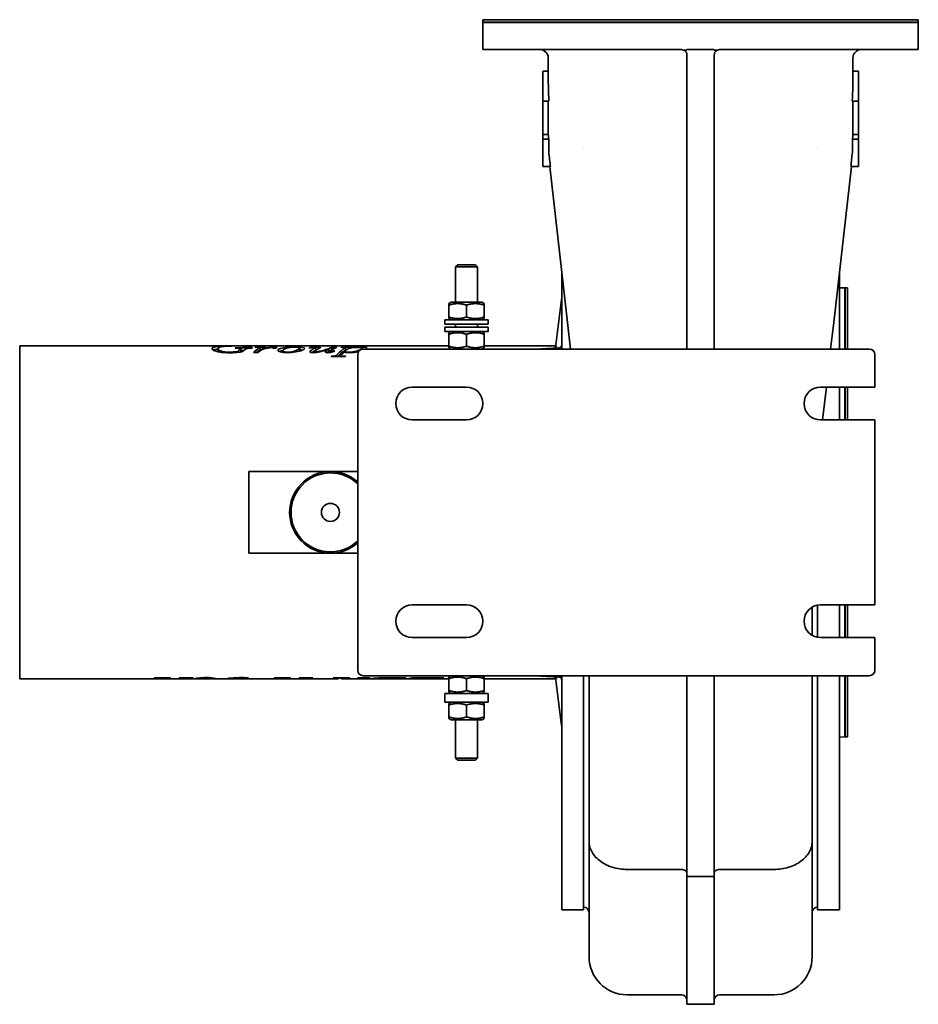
# Model space of a CAD drawing. Header units: millimetres. Extents: x 255 to 585, y 116 to 478.
import ezdxf

# ---------------------------------------------------------------- set-up
doc = ezdxf.new("R2010")
doc.units = ezdxf.units.MM
doc.header["$LTSCALE"] = 2
doc.layers.add('Krawędzie widoczne(ISO)', color=7, linetype='Continuous', lineweight=35, true_color=0x262659)

msp = doc.modelspace()

# ---------------------------------------------------------------- linework, layer by layer
at = {"layer": 'Krawędzie widoczne(ISO)'}
for p, q in [((585.1, 477.86), (425.1, 477.86)), ((425.1, 477.86), (425.1, 476.96)), ((585.1, 477.86), (585.1, 476.96)), ((425.1, 476.96), (585.1, 476.96)), ((425.2, 476.86), (425.1, 476.96)), ((425.1, 476.86), (585.1, 476.86)), ((425.1, 466.86), (425.1, 476.86)), ((585, 476.86), (585.1, 476.96)), ((585.1, 466.86), (585.1, 476.86)), ((498.1, 466.86), (425.1, 466.86)), ((500.1, 466.86), (500.1, 466.95)), ((505.1, 466.86), (500.1, 466.86)), ((500.1, 466.7), (500.1, 466.86)), ((505.1, 466.86), (510.1, 466.86)), ((510.1, 466.86), (510.1, 466.95)), ((510.1, 466.7), (510.1, 466.86)), ((512.1, 466.86), (585.1, 466.86)), ((449.1, 463.86), (449.1, 458.91)), ((500.1, 447.82), (500.1, 464.86)), ((510.1, 447.82), (510.1, 464.86)), ((561.1, 458.91), (561.1, 463.86)), ((447.1, 447.91), (447.1, 458.91)), ((447.1, 458.91), (449.1, 458.91)), ((563.1, 458.91), (561.1, 458.91)), ((563.1, 447.91), (563.1, 458.91)), ((447.1, 435.68), (447.1, 447.91)), ((447.1, 447.91), (449.37, 447.91)), ((449.13, 447.91), (449.13, 445.27)), ((500.1, 447.82), (500.1, 444.26)), ((510.1, 447.82), (510.1, 444.26)), ((563.1, 447.91), (560.83, 447.91)), ((561.07, 447.91), (561.07, 445.27)), ((563.1, 435.68), (563.1, 447.91)), ((500.1, 435.21), (500.1, 444.26)), ((510.1, 435.21), (510.1, 444.26)), ((447.1, 433.91), (447.1, 435.68)), ((447.1, 435.68), (449.13, 435.68)), ((500.1, 426.66), (500.1, 435.21)), ((510.1, 426.66), (510.1, 435.21)), ((563.1, 435.68), (561.07, 435.68)), ((563.1, 433.91), (563.1, 435.68)), ((447.1, 423.91), (447.1, 433.91)), ((447.1, 433.91), (449.31, 433.91)), ((462.1, 431.12), (462.1, 431.12)), ((462.1, 430.45), (462.1, 430.45)), ((548.1, 431.12), (548.1, 431.12)), ((548.1, 430.45), (548.1, 430.45)), ((563.1, 433.91), (560.89, 433.91)), ((563.1, 423.91), (563.1, 433.91)), ((447.1, 423.91), (449.9, 423.91)), ((449.71, 423.91), (456.2, 366.6)), ((500.1, 374.79), (500.1, 426.66)), ((510.1, 374.79), (510.1, 426.66)), ((560.49, 423.91), (554, 366.6)), ((563.1, 423.91), (560.3, 423.91)), ((415.87, 387.86), (415.1, 387.09)), ((423.1, 387.09), (415.1, 387.09)), ((415.1, 374.06), (415.1, 387.09)), ((415.87, 387.86), (422.33, 387.86)), ((422.33, 387.86), (423.1, 387.09)), ((423.1, 374.06), (423.1, 387.09)), ((454.1, 356.86), (454.1, 385.16)), ((556.1, 385.16), (556.1, 356.86)), ((558.09, 379.36), (556.1, 379.41)), ((558.09, 379.26), (558.19, 379.36)), ((558.09, 379.36), (558.09, 356.86)), ((558.19, 379.36), (558.19, 356.86)), ((558.19, 379.36), (559.09, 379.36)), ((559.09, 379.36), (559.09, 356.86)), ((413.45, 374.06), (412.6, 373.56)), ((412.6, 372.98), (412.6, 373.56)), ((412.6, 368.63), (412.6, 372.98)), ((424.75, 374.06), (413.45, 374.06)), ((419.1, 368.63), (419.1, 372.98)), ((424.75, 374.06), (425.6, 373.56)), ((425.6, 373.56), (425.6, 372.98)), ((425.6, 368.63), (425.6, 372.98)), ((454.02, 375.12), (451.84, 357.49)), ((500.1, 374.79), (500.1, 356.86)), ((510.1, 374.79), (510.1, 356.86)), ((427.1, 367.56), (411.1, 367.56)), ((411.1, 367.56), (411.1, 365.96)), ((427.1, 365.96), (411.1, 365.96)), ((412.6, 368.05), (412.6, 368.63)), ((413.45, 367.56), (412.6, 368.05)), ((415.1, 364.96), (415.1, 365.96)), ((423.1, 364.96), (423.1, 365.96)), ((424.75, 367.56), (425.6, 368.05)), ((425.6, 368.63), (425.6, 368.05)), ((427.1, 367.56), (427.1, 365.96)), ((456.2, 366.6), (457.31, 356.86)), ((554, 366.6), (552.89, 356.86)), ((427.1, 364.96), (411.1, 364.96)), ((411.1, 364.96), (411.1, 363.36)), ((427.1, 363.36), (411.1, 363.36)), ((413.45, 363.36), (412.6, 362.86)), ((412.6, 362.28), (412.6, 362.86)), ((412.6, 362.28), (412.6, 357.93)), ((419.1, 362.28), (419.1, 357.93)), ((424.75, 363.36), (425.6, 362.86)), ((425.6, 362.86), (425.6, 362.28)), ((425.6, 362.28), (425.6, 357.93)), ((427.1, 364.96), (427.1, 363.36)), ((254.9, 358.06), (254.9, 235.66)), ((412.6, 358.06), (254.9, 358.06)), ((327.77, 355.96), (327.77, 356.94)), ((334.35, 357.2), (334.04, 357.2)), ((334.16, 357.27), (340.39, 357.27)), ((334.16, 357.2), (334.16, 357.27)), ((334.81, 355.62), (334.81, 355.89)), ((336.14, 356.05), (336.14, 357.03)), ((336.14, 356.28), (337.2, 356.28)), ((338.12, 357.94), (338.12, 358)), ((339.15, 357.68), (338.75, 357.68)), ((338.84, 357.68), (338.84, 357.81)), ((339.86, 358.02), (340.27, 358.02)), ((339.86, 357.94), (339.86, 358.02)), ((342.48, 355.61), (340.79, 355.61)), ((343.12, 356.44), (343.12, 357.43)), ((343.69, 356.53), (343.69, 356.73)), ((351.63, 355.63), (351.63, 356.25)), ((357.81, 356.24), (357.81, 357.23)), ((363.06, 357.45), (363.06, 357.55)), ((363.26, 355.55), (363.26, 356)), ((363.66, 356.42), (363.66, 357.41)), ((368.44, 355.85), (368.44, 356.83)), ((368.94, 355.61), (368.94, 355.93)), ((369.48, 356.47), (369.48, 357.46)), ((369.74, 357.58), (371.42, 357.58)), ((369.74, 356.64), (369.74, 357.58)), ((370.34, 356.02), (370.34, 356.22)), ((373.04, 357.54), (373.04, 357.49)), ((374.27, 355.65), (374.27, 355.92)), ((374.63, 356.42), (374.63, 357.41)), ((376.07, 357.09), (376.07, 357.26)), ((379.1, 238.86), (379.1, 354.86)), ((380.72, 356.82), (380.72, 357.22)), ((381.1, 356.86), (567.1, 356.86)), ((412.6, 357.35), (412.6, 357.93)), ((413.45, 356.86), (412.6, 357.35)), ((424.75, 356.86), (425.6, 357.35)), ((451.91, 358.06), (425.6, 358.06)), ((425.6, 357.93), (425.6, 357.35)), ((453.15, 357.33), (444.1, 356.86)), ((451.82, 357.36), (451.82, 357.36)), ((452.23, 358.06), (452.23, 358.06)), ((452.48, 358.06), (452.48, 358.06)), ((453.63, 358.06), (453.63, 358.06)), ((569.1, 354.86), (569.1, 342.86)), ((374.53, 354.07), (369.32, 354.07)), ((369.43, 354.07), (369.43, 354.21)), ((372.95, 354.07), (372.95, 354.48)), ((399.1, 342.86), (419.1, 342.86)), ((569.1, 342.86), (549.1, 342.86)), ((551.31, 342.86), (549.95, 330.86)), ((556.1, 342.86), (556.1, 330.86)), ((558.09, 342.86), (558.09, 330.86)), ((558.19, 342.86), (558.19, 330.86)), ((559.09, 342.86), (559.09, 330.86)), ((419.1, 330.86), (399.1, 330.86)), ((549.1, 330.86), (569.1, 330.86)), ((569.1, 330.86), (569.1, 262.86)), ((339.1, 311.86), (339.1, 307.86)), ((339.1, 311.86), (379.1, 311.86)), ((339.1, 285.86), (339.1, 307.86)), ((339.1, 285.86), (339.1, 281.86)), ((379.1, 281.86), (339.1, 281.86)), ((399.1, 262.86), (419.1, 262.86)), ((546.1, 251.66), (546.1, 262.05)), ((548.1, 262.77), (548.1, 250.94)), ((569.1, 262.86), (549.1, 262.86)), ((556.1, 262.86), (556.1, 250.86)), ((558.09, 262.86), (558.09, 250.86)), ((558.19, 262.86), (558.19, 250.86)), ((559.09, 262.86), (559.09, 250.86)), ((419.1, 250.86), (399.1, 250.86)), ((549.1, 250.86), (569.1, 250.86)), ((569.1, 250.86), (569.1, 238.86)), ((308.24, 235.66), (254.9, 235.66)), ((304.42, 236.12), (310.3, 236.12)), ((306.71, 236.12), (306.71, 235.89)), ((308.37, 236.12), (308.37, 235.66)), ((308.57, 236.12), (308.57, 235.97)), ((308.62, 235.93), (308.62, 235.67)), ((310.17, 235.67), (310.17, 235.66)), ((310.18, 236.12), (310.18, 236.07)), ((317.53, 235.66), (310.24, 235.66)), ((313.62, 236.12), (318.61, 236.12)), ((314.44, 236.12), (314.44, 236.05)), ((314.78, 236.12), (314.78, 235.99)), ((316.94, 236.12), (316.94, 236.02)), ((318.49, 236.12), (318.49, 236.07)), ((324.71, 235.66), (319.57, 235.66)), ((322.56, 236.13), (322.56, 236.05)), ((325.43, 236.09), (325.43, 235.87)), ((331.1, 235.66), (326.77, 235.66)), ((332.42, 235.98), (332.42, 235.74)), ((352.29, 235.66), (334.11, 235.66)), ((337.46, 236.14), (337.46, 235.92)), ((346.26, 235.68), (340.52, 235.68)), ((340.98, 235.75), (346.71, 235.75)), ((346.26, 235.75), (346.26, 235.68)), ((348.48, 236.12), (354.36, 236.12)), ((350.77, 236.12), (350.77, 235.89)), ((352.42, 236.12), (352.42, 235.66)), ((352.63, 236.12), (352.63, 235.97)), ((352.68, 235.93), (352.68, 235.67)), ((354.22, 235.67), (354.22, 235.66)), ((354.24, 236.12), (354.24, 236.07)), ((371.57, 235.66), (354.29, 235.66)), ((357.68, 236.12), (362.67, 236.12)), ((358.5, 236.12), (358.5, 236.05)), ((358.83, 236.12), (358.83, 235.99)), ((361, 236.12), (361, 236.02)), ((367.64, 235.68), (361.91, 235.68)), ((362.36, 235.75), (368.1, 235.75)), ((362.55, 236.12), (362.55, 236.07)), ((367.64, 235.75), (367.64, 235.68)), ((370.25, 236.12), (376.16, 236.12)), ((371.92, 236.12), (371.92, 236)), ((372.08, 236.12), (372.08, 235.93)), ((373.05, 236.12), (373.05, 235.8)), ((376.09, 235.66), (373.45, 235.66)), ((373.62, 236.12), (373.62, 235.68)), ((377.41, 235.68), (373.62, 235.68)), ((373.7, 236.12), (373.7, 235.71)), ((373.7, 235.71), (378.01, 235.71)), ((374.11, 236.12), (374.11, 235.96)), ((374.62, 236.12), (374.62, 236.04)), ((376.04, 236.07), (375.79, 236.07)), ((376.04, 236.12), (376.04, 236.07)), ((386.27, 235.66), (376.98, 235.66)), ((377.41, 235.71), (377.41, 235.68)), ((379.2, 236.12), (383.65, 236.12)), ((380.31, 236.12), (380.31, 235.98)), ((567.1, 236.86), (381.1, 236.86)), ((383.53, 236.12), (383.53, 236.07)), ((386.56, 236.01), (386.56, 235.72)), ((387.2, 235.66), (387.2, 235.66)), ((390.84, 235.66), (389.44, 235.66)), ((391.39, 236.12), (396.88, 236.12)), ((400.24, 235.66), (392.93, 235.66)), ((392.94, 236.12), (392.94, 236.01)), ((394.94, 236.12), (394.94, 236)), ((395.57, 236.12), (395.57, 236.05)), ((396.75, 236.12), (396.75, 236.07)), ((398.12, 235.75), (397.72, 235.75)), ((398.12, 235.83), (398.12, 235.75)), ((399.14, 236.12), (410.72, 236.12)), ((400.96, 235.71), (401.41, 235.71)), ((401.21, 235.71), (401.21, 235.67)), ((403.35, 235.66), (404.82, 235.66)), ((405.28, 236.03), (403.92, 236.03)), ((406.52, 236.12), (406.52, 235.97)), ((412.6, 235.66), (406.75, 235.66)), ((408.77, 236.12), (408.77, 236)), ((410.57, 236.12), (410.57, 236.07)), ((413.45, 236.86), (412.6, 236.36)), ((412.6, 235.78), (412.6, 236.36)), ((412.6, 235.78), (412.6, 231.43)), ((419.1, 235.78), (419.1, 231.43)), ((424.75, 236.86), (425.6, 236.36)), ((425.6, 236.36), (425.6, 235.78)), ((425.6, 235.78), (425.6, 231.43)), ((451.91, 235.66), (425.6, 235.66)), ((444.1, 236.86), (453.15, 236.38)), ((451.82, 236.35), (451.82, 236.35)), ((451.84, 236.22), (454.02, 218.59)), ((452.23, 235.66), (452.23, 235.66)), ((452.48, 235.66), (452.48, 235.66)), ((453.63, 235.66), (453.63, 235.66)), ((454.1, 150.86), (454.1, 236.86)), ((462.1, 150.86), (462.1, 236.86)), ((464.1, 176.12), (464.1, 236.86)), ((500.1, 236.86), (500.1, 163.08)), ((510.1, 236.86), (510.1, 163.08)), ((546.1, 176.12), (546.1, 236.86)), ((548.1, 236.86), (548.1, 150.86)), ((556.1, 236.86), (556.1, 150.86)), ((558.09, 236.86), (558.09, 214.36)), ((558.19, 236.86), (558.19, 214.36)), ((559.09, 236.86), (559.09, 214.36)), ((427.1, 230.36), (411.1, 230.36)), ((411.1, 230.36), (411.1, 227.16)), ((412.6, 230.85), (412.6, 231.43)), ((413.45, 230.36), (412.6, 230.85)), ((424.75, 230.36), (425.6, 230.85)), ((425.6, 231.43), (425.6, 230.85)), ((427.1, 230.36), (427.1, 227.16)), ((427.1, 227.16), (411.1, 227.16)), ((413.45, 227.16), (412.6, 226.66)), ((412.6, 226.08), (412.6, 226.66)), ((412.6, 226.08), (412.6, 221.73)), ((419.1, 226.08), (419.1, 221.73)), ((424.75, 227.16), (425.6, 226.66)), ((425.6, 226.66), (425.6, 226.08)), ((425.6, 226.08), (425.6, 221.73)), ((412.6, 221.15), (412.6, 221.73)), ((413.45, 220.66), (412.6, 221.15)), ((413.45, 220.66), (424.75, 220.66)), ((415.1, 220.66), (415.1, 206.62)), ((423.1, 220.66), (423.1, 206.62)), ((424.75, 220.66), (425.6, 221.15)), ((425.6, 221.73), (425.6, 221.15)), ((558.09, 214.36), (556.1, 214.3)), ((558.09, 214.46), (558.19, 214.36)), ((558.19, 214.36), (559.09, 214.36)), ((415.1, 206.62), (423.1, 206.62)), ((415.87, 205.86), (415.1, 206.62)), ((422.33, 205.86), (423.1, 206.62)), ((422.33, 205.86), (415.87, 205.86)), ((464.1, 133.64), (464.1, 176.12)), ((546.1, 133.64), (546.1, 176.12)), ((498.1, 165.69), (478.1, 165.69)), ((500.1, 163.08), (500.1, 116.14)), ((510.1, 163.08), (500.1, 163.08)), ((510.1, 163.08), (510.1, 116.14)), ((512.1, 165.69), (532.1, 165.69)), ((454.1, 150.86), (462.1, 150.86)), ((556.1, 150.86), (548.1, 150.86)), ((498.1, 119.64), (478.1, 119.64)), ((532.1, 119.64), (512.1, 119.64)), ((510.1, 116.14), (500.1, 116.14))]:
    msp.add_line(p, q, dxfattribs=at)
msp.add_circle((369.1, 296.86), 3.32, dxfattribs=at)
for centre, radius, start, end in [((446.1, 463.86), 3, 0, 90), ((505.1, 386.86), 80, 93.5833, 94.35), ((498.1, 464.86), 2, 0, 62.2234), ((505.1, 386.86), 80, 85.65, 86.4167), ((512.1, 464.86), 2, 117.7766, 180), ((564.1, 463.86), 3, 90, 180), ((453.28, 429.61), 3.99, 179.7225, 186.7688), ((556.92, 429.61), 3.99, 353.2312, 0.2775), ((453.1, 358.33), 1, 273, 0), ((381.1, 354.86), 2, 90, 180), ((567.1, 354.86), 2, 0, 90), ((399.1, 336.86), 6, 90, 270), ((419.1, 336.86), 6, 270, 90), ((549.1, 336.86), 6, 90, 270), ((369.1, 296.86), 15, 48.1897, 311.8103), ((369.1, 296.86), 14.5, 46.3972, 313.6028), ((399.1, 256.86), 6, 90, 270), ((419.1, 256.86), 6, 270, 90), ((549.1, 256.86), 6, 90, 270), ((381.1, 238.86), 2, 180, 270), ((567.1, 238.86), 2, 270, 0), ((453.1, 235.38), 1, 0, 87), ((462.1, 149.86), 2, 0, 90), ((548.1, 149.86), 2, 90, 180), ((478.1, 133.64), 14, 180, 270), ((532.1, 133.64), 14, 270, 0), ((498.1, 117.64), 2, 0, 90), ((512.1, 117.64), 2, 90, 180)]:
    msp.add_arc(centre, radius, start, end, dxfattribs=at)
for centre, major_axis, ratio, start_param, end_param in [((505.1, 514.2), (-80, 0), 0.591783, 1.508256, 1.570796), ((505.1, 514.2), (80, 0), 0.591783, 4.712389, 4.77493), ((505.1, 459.03), (0, 113.89), 0.491709, 1.571843, 1.668584), ((505.1, 459.03), (0, 113.89), 0.491709, 4.614601, 4.711342), ((509.47, 433.95), (60.33, -4.06), 0.560776, 3.210221, 3.262248), ((500.73, 433.95), (-60.33, -4.06), 0.560776, 3.020937, 3.072964)]:
    msp.add_ellipse(centre, major_axis=major_axis, ratio=ratio, start_param=start_param, end_param=end_param, dxfattribs=at)
for points, knots in [([(499.03, 466.63), (498.98, 466.65), (498.92, 466.68), (498.62, 466.81), (498.35, 466.86), (498.1, 466.86)], [0.20882849, 0.20882849, 0.20882849, 0.20882849, 0.22627387, 0.22627387, 0.30180119, 0.30180119, 0.30180119, 0.30180119]), ([(511.17, 466.63), (511.22, 466.65), (511.28, 466.68), (511.58, 466.81), (511.85, 466.86), (512.1, 466.86)], [0.20882445, 0.20882445, 0.20882445, 0.20882445, 0.22621974, 0.22621974, 0.30180118, 0.30180118, 0.30180118, 0.30180118]), ([(449.32, 429.14), (449.42, 428.27), (449.52, 427.41), (449.72, 425.66), (449.81, 424.79), (449.9, 423.91)], [-0.5274863, -0.5274863, -0.5274863, -0.5274863, -0.2657683, -0.2657683, -0.0000341, -0.0000341, -0.0000341, -0.0000341]), ([(560.88, 429.14), (560.78, 428.27), (560.68, 427.41), (560.48, 425.66), (560.39, 424.79), (560.3, 423.91)], [0.0000177, 0.0000177, 0.0000177, 0.0000177, 0.2622794, 0.2622794, 0.5285657, 0.5285657, 0.5285657, 0.5285657]), ([(454.01, 375.06), (454.04, 375.45), (454.07, 375.92), (454.09, 376.54), (454.1, 376.81), (454.1, 376.99)], [0, 0, 0, 0, 0.1175628, 0.1175628, 0.194026, 0.194026, 0.194026, 0.194026]), ([(454.02, 375.12), (454.02, 375.12), (454.02, 375.12), (454.02, 375.12), (454.02, 375.12), (454.02, 375.12), (454.02, 375.12), (454.02, 375.12), (454.02, 375.12), (454.02, 375.12), (454.02, 375.12), (454.02, 375.12)], [3.05465659, 3.05465659, 3.05465659, 3.05465659, 3.06332337, 3.06332337, 3.07199014, 3.07199014, 3.08065691, 3.08065691, 3.08932368, 3.08932368, 3.09799046, 3.09799046, 3.09799046, 3.09799046]), ([(325.54, 356.97), (325.54, 357.21), (325.81, 357.4), (326.35, 357.55), (326.89, 357.7), (327.57, 357.8), (328.39, 357.86), (329.21, 357.92), (330.09, 357.96), (331.05, 357.98)], [0, 0, 0, 0, 1, 1, 1, 2, 2, 2, 3, 3, 3, 3]), ([(332.25, 355.51), (330.67, 355.51), (329.4, 355.6), (328.42, 355.76), (327.44, 355.92), (326.71, 356.12), (326.24, 356.35), (325.77, 356.58), (325.54, 356.79), (325.54, 356.97)], [0, 0, 0, 0, 1, 1, 1, 2, 2, 2, 3, 3, 3, 3]), ([(326.04, 356.46), (326.13, 356.49), (326.23, 356.53), (326.35, 356.56), (326.75, 356.67), (327.22, 356.75), (327.77, 356.81)], [0.7837883, 0.7837883, 0.7837883, 0.7837883, 1, 1, 1, 1.7330649, 1.7330649, 1.7330649, 1.7330649]), ([(327.77, 356.94), (327.77, 356.67), (328.13, 356.4), (328.86, 356.15), (329.58, 355.89), (330.71, 355.75), (332.23, 355.75)], [0, 0, 0, 0, 1, 1, 1, 2, 2, 2, 2]), ([(332.23, 355.75), (332.6, 355.75), (332.96, 355.76), (333.29, 355.78), (333.63, 355.79), (334.13, 355.83), (334.81, 355.89)], [0, 0, 0, 0, 1, 1, 1, 2, 2, 2, 2]), ([(336.66, 355.81), (335.65, 355.69), (334.83, 355.61), (334.21, 355.57), (333.59, 355.53), (332.94, 355.51), (332.25, 355.51)], [0, 0, 0, 0, 1, 1, 1, 2, 2, 2, 2]), ([(338.84, 357.81), (338.84, 357.87), (338.52, 357.92), (337.88, 357.95), (337.23, 357.98), (336.34, 357.99), (335.2, 357.99)], [0, 0, 0, 0, 1, 1, 1, 2, 2, 2, 2]), ([(340.28, 357.2), (339.71, 357.2), (339.29, 357.18), (339.03, 357.16), (338.78, 357.14), (338.55, 357.1), (338.37, 357.05)], [0, 0, 0, 0, 1, 1, 1, 2, 2, 2, 2]), ([(338.89, 357.99), (339.07, 357.99), (339.23, 357.99), (339.36, 358), (339.49, 358), (339.66, 358.01), (339.86, 358.02)], [0, 0, 0, 0, 1, 1, 1, 2, 2, 2, 2]), ([(348.35, 357.23), (348.18, 357.23), (348.04, 357.23), (347.92, 357.25), (347.8, 357.27), (347.73, 357.3), (347.69, 357.33)], [0, 0, 0, 0, 1, 1, 1, 2, 2, 2, 2]), ([(348.7, 357.61), (348.94, 357.61), (349.14, 357.61), (349.28, 357.59), (349.42, 357.57), (349.49, 357.54), (349.49, 357.51)], [0, 0, 0, 0, 1, 1, 1, 2, 2, 2, 2]), ([(349.81, 356.42), (349.81, 356.67), (350.12, 356.9), (350.75, 357.09), (351.37, 357.28), (352.21, 357.41), (353.25, 357.49), (354.29, 357.58), (355.3, 357.61), (356.27, 357.61)], [0, 0, 0, 0, 1, 1, 1, 2, 2, 2, 3, 3, 3, 3]), ([(353.24, 355.53), (352.23, 355.53), (351.41, 355.63), (350.77, 355.8), (350.13, 355.98), (349.81, 356.19), (349.81, 356.42)], [0, 0, 0, 0, 1, 1, 1, 2, 2, 2, 2]), ([(350.32, 355.95), (350.45, 356), (350.59, 356.05), (350.75, 356.1), (351.01, 356.18), (351.3, 356.25), (351.63, 356.31)], [0.7390539, 0.7390539, 0.7390539, 0.7390539, 1, 1, 1, 1.4123114, 1.4123114, 1.4123114, 1.4123114]), ([(356, 357.54), (354.91, 357.54), (353.91, 357.46), (353, 357.2), (352.08, 356.94), (351.63, 356.62), (351.63, 356.25)], [0, 0, 0, 0, 1, 1, 1, 2, 2, 2, 2]), ([(351.63, 356.25), (351.63, 356.09), (351.8, 355.94), (352.16, 355.84), (352.51, 355.74), (352.96, 355.69), (353.5, 355.69)], [0, 0, 0, 0, 1, 1, 1, 2, 2, 2, 2]), ([(359.63, 357.1), (359.63, 356.91), (359.33, 356.68), (358.75, 356.44), (358.16, 356.19), (357.34, 355.97), (356.3, 355.8), (355.25, 355.63), (354.23, 355.53), (353.24, 355.53)], [0, 0, 0, 0, 1, 1, 1, 2, 2, 2, 3, 3, 3, 3]), ([(353.5, 355.69), (354.55, 355.69), (355.53, 355.92), (356.44, 356.28), (357.36, 356.65), (357.81, 356.97), (357.81, 357.23)], [0, 0, 0, 0, 1, 1, 1, 2, 2, 2, 2]), ([(357.81, 357.23), (357.81, 357.34), (357.65, 357.42), (357.31, 357.47), (356.98, 357.52), (356.54, 357.54), (356, 357.54)], [0, 0, 0, 0, 1, 1, 1, 2, 2, 2, 2]), ([(356.27, 357.61), (357.25, 357.61), (358.06, 357.58), (358.69, 357.49), (359.31, 357.4), (359.63, 357.28), (359.63, 357.1)], [0, 0, 0, 0, 1, 1, 1, 2, 2, 2, 2]), ([(357.81, 356.58), (358.13, 356.56), (358.43, 356.54), (358.69, 356.5), (358.74, 356.49), (358.79, 356.49), (358.84, 356.48)], [0.5866648, 0.5866648, 0.5866648, 0.5866648, 1, 1, 1, 1.0854331, 1.0854331, 1.0854331, 1.0854331]), ([(363.31, 357.46), (363.12, 357.46), (362.93, 357.45), (362.75, 357.43), (362.56, 357.42), (362.15, 357.36), (361.49, 357.25)], [0, 0, 0, 0, 1, 1, 1, 2, 2, 2, 2]), ([(362.75, 355.53), (362.4, 355.53), (362.11, 355.57), (361.87, 355.63), (361.62, 355.7), (361.5, 355.78), (361.5, 355.87)], [0, 0, 0, 0, 1, 1, 1, 2, 2, 2, 2]), ([(368.44, 356.83), (367.14, 356.42), (366.05, 356.05), (365.17, 355.85), (364.3, 355.65), (363.49, 355.53), (362.75, 355.53)], [0, 0, 0, 0, 1, 1, 1, 2, 2, 2, 2]), ([(363.26, 356), (363.26, 355.96), (363.3, 355.93), (363.4, 355.91), (363.49, 355.88), (363.62, 355.87), (363.78, 355.87)], [0, 0, 0, 0, 1, 1, 1, 2, 2, 2, 2]), ([(363.66, 357.41), (363.66, 357.42), (363.62, 357.43), (363.55, 357.44), (363.48, 357.45), (363.4, 357.46), (363.31, 357.46)], [0, 0, 0, 0, 1, 1, 1, 2, 2, 2, 2]), ([(363.78, 355.87), (364.04, 355.87), (364.37, 355.91), (364.78, 355.97), (365.18, 356.03), (365.73, 356.17), (366.41, 356.37), (367.08, 356.56), (367.64, 356.73), (368.08, 356.88), (368.53, 357.02), (368.99, 357.24), (369.48, 357.46)], [0, 0, 0, 0, 1, 1, 1, 2, 2, 2, 3, 3, 3, 4, 4, 4, 4]), ([(364.48, 357.61), (364.78, 357.61), (365.02, 357.6), (365.2, 357.58), (365.39, 357.55), (365.49, 357.52), (365.49, 357.47)], [0, 0, 0, 0, 1, 1, 1, 2, 2, 2, 2]), ([(368.07, 355.53), (367.83, 355.53), (367.63, 355.56), (367.48, 355.6), (367.33, 355.65), (367.25, 355.71), (367.25, 355.78)], [0, 0, 0, 0, 1, 1, 1, 2, 2, 2, 2]), ([(368.94, 355.93), (368.94, 355.89), (368.96, 355.87), (369, 355.85), (369.03, 355.84), (369.09, 355.83), (369.15, 355.83)], [0, 0, 0, 0, 1, 1, 1, 2, 2, 2, 2]), ([(369.15, 355.83), (369.25, 355.83), (369.35, 355.85), (369.47, 355.87), (369.58, 355.9), (369.87, 356.02), (370.34, 356.22)], [0, 0, 0, 0, 1, 1, 1, 2, 2, 2, 2]), ([(369.43, 354.21), (370.12, 354.22), (370.58, 354.26), (370.82, 354.33), (371.06, 354.4), (371.32, 354.6), (371.58, 354.9)], [0, 0, 0, 0, 1, 1, 1, 2, 2, 2, 2]), ([(374.63, 357.41), (374.63, 357.44), (374.57, 357.46), (374.46, 357.47), (374.34, 357.49), (374.17, 357.5), (373.93, 357.5)], [0, 0, 0, 0, 1, 1, 1, 2, 2, 2, 2]), ([(375.95, 355.53), (375.58, 355.53), (375.26, 355.55), (374.97, 355.57), (374.69, 355.59), (374.37, 355.63), (374.02, 355.69)], [0, 0, 0, 0, 1, 1, 1, 2, 2, 2, 2]), ([(379.35, 357.49), (378.54, 357.49), (377.74, 357.43), (376.94, 357.29), (376.15, 357.15), (375.58, 356.96), (375.22, 356.7)], [0, 0, 0, 0, 1, 1, 1, 2, 2, 2, 2]), ([(376.07, 357.26), (376.88, 357.41), (377.59, 357.5), (378.22, 357.54), (378.85, 357.59), (379.49, 357.61), (380.16, 357.61)], [0, 0, 0, 0, 1, 1, 1, 2, 2, 2, 2]), ([(376.14, 355.71), (376.53, 355.71), (376.92, 355.73), (377.32, 355.79), (377.73, 355.85), (378.12, 355.93), (378.5, 356.04), (378.89, 356.15), (379.23, 356.27), (379.54, 356.39), (379.84, 356.52), (380.12, 356.66), (380.36, 356.81), (380.6, 356.96), (380.72, 357.1), (380.72, 357.22)], [0, 0, 0, 0, 1, 1, 1, 2, 2, 2, 3, 3, 3, 4, 4, 4, 5, 5, 5, 5]), ([(380.72, 357.22), (380.72, 357.31), (380.58, 357.38), (380.31, 357.42), (380.04, 357.47), (379.71, 357.49), (379.35, 357.49)], [0, 0, 0, 0, 1, 1, 1, 2, 2, 2, 2]), ([(380.16, 357.61), (380.81, 357.61), (381.37, 357.58), (381.83, 357.52), (382.3, 357.45), (382.53, 357.35), (382.53, 357.21)], [0, 0, 0, 0, 1, 1, 1, 2, 2, 2, 2]), ([(451.3, 357.23), (451.31, 357.23), (451.31, 357.23), (451.35, 357.24), (451.41, 357.25), (451.54, 357.3), (451.62, 357.34), (451.78, 357.44), (451.88, 357.52), (452.04, 357.7), (452.11, 357.8), (452.16, 357.9)], [0.0412167, 0.0412167, 0.0412167, 0.0412167, 0.0539639, 0.0539639, 0.0971459, 0.0971459, 0.1349438, 0.1349438, 0.1836255, 0.1836255, 0.2254556, 0.2254556, 0.2254556, 0.2254556]), ([(372.95, 354.48), (372.95, 354.42), (372.99, 354.37), (373.08, 354.33), (373.16, 354.3), (373.3, 354.26), (373.5, 354.24), (373.69, 354.22), (374.07, 354.21), (374.64, 354.21)], [0, 0, 0, 0, 1, 1, 1, 2, 2, 2, 3, 3, 3, 3]), ([(306.71, 235.89), (306.54, 235.93), (306.36, 235.97), (306.19, 235.99), (306.01, 236.02), (305.78, 236.03), (305.51, 236.05), (305.24, 236.06), (304.84, 236.07), (304.3, 236.07)], [0, 0, 0, 0, 1, 1, 1, 2, 2, 2, 3, 3, 3, 3]), ([(317.53, 235.66), (317.64, 235.66), (317.78, 235.66), (317.96, 235.68), (318.43, 235.72), (319.11, 235.81), (319.98, 235.91)], [0.641397, 0.641397, 0.641397, 0.641397, 1, 1, 1, 2, 2, 2, 2]), ([(323.7, 236.15), (324.66, 236.15), (325.47, 236.1), (326.11, 236.01), (326.76, 235.93), (327.08, 235.8), (327.08, 235.72)], [0, 0, 0, 0, 1, 1, 1, 2, 2, 2, 2]), ([(325.43, 235.87), (325.43, 235.93), (325.26, 235.99), (324.92, 236.04), (324.59, 236.08), (324.18, 236.1), (323.71, 236.1)], [0, 0, 0, 0, 1, 1, 1, 2, 2, 2, 2]), ([(330.52, 235.69), (330.52, 235.72), (330.79, 235.78), (331.32, 235.85), (331.85, 235.93), (332.58, 236), (333.51, 236.06), (334.43, 236.12), (335.41, 236.15), (336.43, 236.15)], [0, 0, 0, 0, 1, 1, 1, 2, 2, 2, 3, 3, 3, 3]), ([(332.82, 235.67), (332.07, 235.66), (331.5, 235.66), (331.11, 235.66), (330.72, 235.66), (330.52, 235.66), (330.52, 235.69)], [0.015813, 0.015813, 0.015813, 0.015813, 1, 1, 1, 2, 2, 2, 2]), ([(334.71, 236.03), (334.05, 236.03), (333.51, 235.98), (333.07, 235.91), (332.64, 235.84), (332.42, 235.78), (332.42, 235.74)], [0, 0, 0, 0, 1, 1, 1, 2, 2, 2, 2]), ([(332.42, 235.74), (332.42, 235.7), (332.57, 235.68), (332.86, 235.67), (333.14, 235.66), (333.55, 235.66), (334.11, 235.66)], [0, 0, 0, 0, 1, 1, 1, 1.924389, 1.924389, 1.924389, 1.924389]), ([(337.46, 235.92), (337.35, 235.92), (337.06, 235.94), (336.6, 235.96), (336.13, 235.99), (335.77, 236.01), (335.52, 236.02), (335.26, 236.02), (334.99, 236.03), (334.71, 236.03)], [0, 0, 0, 0, 1, 1, 1, 2, 2, 2, 3, 3, 3, 3]), ([(339.02, 236), (339.02, 235.98), (338.92, 235.95), (338.73, 235.94), (338.55, 235.92), (338.31, 235.91), (338.04, 235.91)], [0, 0, 0, 0, 1, 1, 1, 2, 2, 2, 2]), ([(350.77, 235.89), (350.6, 235.93), (350.42, 235.97), (350.24, 235.99), (350.06, 236.02), (349.84, 236.03), (349.57, 236.05), (349.3, 236.06), (348.89, 236.07), (348.35, 236.07)], [0, 0, 0, 0, 1, 1, 1, 2, 2, 2, 3, 3, 3, 3]), ([(371.92, 236), (371.78, 236.02), (371.59, 236.04), (371.35, 236.05), (371.11, 236.07), (370.7, 236.07), (370.13, 236.07)], [0, 0, 0, 0, 1, 1, 1, 2, 2, 2, 2]), ([(380.31, 235.98), (380.31, 236), (380.22, 236.02), (380.03, 236.04), (379.83, 236.06), (379.52, 236.07), (379.08, 236.07)], [0, 0, 0, 0, 1, 1, 1, 2, 2, 2, 2]), ([(379.53, 235.83), (379.88, 235.87), (380.1, 235.9), (380.19, 235.92), (380.27, 235.94), (380.31, 235.96), (380.31, 235.98)], [0, 0, 0, 0, 1, 1, 1, 2, 2, 2, 2]), ([(383.53, 236.07), (382.98, 236.07), (382.5, 236.05), (382.08, 236.01), (381.66, 235.97), (381.04, 235.89), (380.22, 235.81)], [0, 0, 0, 0, 1, 1, 1, 2, 2, 2, 2]), ([(384.33, 235.72), (384.33, 235.75), (384.53, 235.8), (384.91, 235.86), (385.29, 235.91), (385.79, 235.96), (386.39, 236), (386.99, 236.04), (387.71, 236.08), (388.56, 236.1)], [0, 0, 0, 0, 1, 1, 1, 2, 2, 2, 3, 3, 3, 3]), ([(387.2, 235.66), (386.22, 235.65), (385.5, 235.65), (385.03, 235.66), (384.57, 235.67), (384.33, 235.69), (384.33, 235.72)], [0, 0, 0, 0, 1, 1, 1, 2, 2, 2, 2]), ([(391.04, 236.02), (389.86, 236.02), (388.82, 235.98), (387.92, 235.92), (387.02, 235.85), (386.56, 235.78), (386.56, 235.72)], [0, 0, 0, 0, 1, 1, 1, 2, 2, 2, 2]), ([(386.56, 235.72), (386.56, 235.68), (386.85, 235.67), (387.42, 235.66), (387.87, 235.66), (388.55, 235.66), (389.44, 235.66)], [0, 0, 0, 0, 1, 1, 1, 1.800001, 1.800001, 1.800001, 1.800001]), ([(403.92, 236.03), (402.48, 236.03), (401.33, 236), (400.46, 235.95), (399.59, 235.9), (398.81, 235.82), (398.12, 235.75)], [0, 0, 0, 0, 1, 1, 1, 2, 2, 2, 2]), ([(401.24, 235.66), (401.15, 235.66), (401.07, 235.67), (400.99, 235.67), (400.87, 235.67), (400.76, 235.67), (400.65, 235.67)], [0.8306936, 0.8306936, 0.8306936, 0.8306936, 1, 1, 1, 1.2590329, 1.2590329, 1.2590329, 1.2590329]), ([(401.21, 235.67), (401.21, 235.66), (401.27, 235.66), (401.4, 235.66), (401.53, 235.66), (401.7, 235.66), (401.93, 235.66), (402.15, 235.66), (402.63, 235.66), (403.35, 235.66)], [0, 0, 0, 0, 1, 1, 1, 2, 2, 2, 3, 3, 3, 3]), ([(452.16, 235.81), (452.09, 235.96), (451.97, 236.1), (451.76, 236.29), (451.66, 236.35), (451.51, 236.42), (451.46, 236.44), (451.36, 236.47), (451.32, 236.48), (451.3, 236.48), (451.3, 236.48), (451.3, 236.48)], [0, 0, 0, 0, 0.0617596, 0.0617596, 0.1124194, 0.1124194, 0.1397939, 0.1397939, 0.1835577, 0.1835577, 0.1841119, 0.1841119, 0.1841119, 0.1841119]), ([(454.1, 216.72), (454.1, 216.9), (454.09, 217.17), (454.07, 217.79), (454.04, 218.26), (454.01, 218.65)], [-0.194026, -0.194026, -0.194026, -0.194026, -0.1175628, -0.1175628, 0, 0, 0, 0]), ([(454.02, 218.59), (454.02, 218.59), (454.02, 218.59), (454.02, 218.59), (454.02, 218.59), (454.02, 218.59), (454.02, 218.59), (454.02, 218.59), (454.02, 218.59), (454.02, 218.59), (454.02, 218.59), (454.02, 218.59)], [3.18519485, 3.18519485, 3.18519485, 3.18519485, 3.19386162, 3.19386162, 3.2025284, 3.2025284, 3.21119517, 3.21119517, 3.21986194, 3.21986194, 3.22852871, 3.22852871, 3.22852871, 3.22852871]), ([(464.1, 176.12), (464.1, 176.11), (464.1, 176.1), (464.1, 176.1), (464.1, 175.4), (464.2, 174.7), (464.39, 174.02), (464.57, 173.34), (464.85, 172.67), (465.22, 172.03), (465.93, 170.78), (466.97, 169.65), (468.27, 168.69), (469.56, 167.74), (471.1, 166.98), (472.79, 166.47), (474.47, 165.95), (476.28, 165.69), (478.1, 165.69)], [-0.003415, -0.003415, -0.003415, -0.003415, 0, 0, 0, 0.280344, 0.280344, 0.280344, 0.560687, 0.560687, 0.560687, 1.107607, 1.107607, 1.107607, 1.654499, 1.654499, 1.654499, 2.201378, 2.201378, 2.201378, 2.201378]), ([(546.1, 176.12), (546.1, 176.11), (546.1, 176.1), (546.1, 176.1), (546.1, 175.4), (546, 174.7), (545.81, 174.02), (545.63, 173.34), (545.35, 172.67), (544.98, 172.03), (544.27, 170.78), (543.23, 169.65), (541.93, 168.69), (540.64, 167.74), (539.1, 166.98), (537.41, 166.47), (535.73, 165.95), (533.92, 165.69), (532.1, 165.69)], [-0.003415, -0.003415, -0.003415, -0.003415, 0, 0, 0, 0.280344, 0.280344, 0.280344, 0.560687, 0.560687, 0.560687, 1.107607, 1.107607, 1.107607, 1.654499, 1.654499, 1.654499, 2.201378, 2.201378, 2.201378, 2.201378]), ([(500.1, 164.2), (500.1, 164.2), (500.1, 164.2), (500.1, 164.3), (500.09, 164.4), (500.03, 164.6), (499.99, 164.7), (499.83, 164.97), (499.68, 165.13), (499.3, 165.4), (499.08, 165.51), (498.61, 165.65), (498.35, 165.69), (498.1, 165.69)], [-0.0007039, -0.0007039, -0.0007039, -0.0007039, 0, 0, 0.0409014, 0.0409014, 0.0818026, 0.0818026, 0.159934, 0.159934, 0.2380614, 0.2380614, 0.3142695, 0.3142695, 0.3142695, 0.3142695]), ([(510.1, 164.2), (510.1, 164.2), (510.1, 164.2), (510.1, 164.4), (510.15, 164.59), (510.35, 164.95), (510.5, 165.11), (510.87, 165.39), (511.08, 165.49), (511.56, 165.65), (511.82, 165.69), (512.09, 165.69), (512.09, 165.69), (512.1, 165.69)], [-0.6294181, -0.6294181, -0.6294181, -0.6294181, -0.6287141, -0.6287141, -0.550578, -0.550578, -0.4724437, -0.4724437, -0.3943135, -0.3943135, -0.3161868, -0.3161868, -0.3142695, -0.3142695, -0.3142695, -0.3142695])]:
    msp.add_open_spline(points, degree=3, knots=knots, dxfattribs=at)
for points in [[(449.13, 445.27), (449.13, 442.26), (449.13, 438.99), (449.13, 435.68)], [(561.07, 445.27), (561.07, 442.26), (561.07, 438.99), (561.07, 435.68)], [(449.31, 433.91), (449.3, 432.49), (449.3, 431.06), (449.29, 429.63)], [(560.89, 433.91), (560.9, 432.49), (560.9, 431.06), (560.91, 429.63)], [(329.52, 357.76), (328.35, 357.6), (327.77, 357.34), (327.77, 356.94)], [(327.77, 355.96), (327.77, 355.93), (327.77, 355.9), (327.78, 355.88)], [(335.2, 357.99), (332.88, 357.99), (330.99, 357.97), (329.52, 357.76)], [(331.05, 357.98), (332.37, 358.01), (333.76, 358.02), (335.2, 358.02)], [(334.04, 357.2), (334.08, 357.22), (334.12, 357.24), (334.16, 357.27)], [(335.85, 357.14), (335.54, 357.18), (335.04, 357.2), (334.35, 357.2)], [(334.81, 355.89), (335.18, 356.23), (335.54, 356.53), (335.9, 356.79)], [(335.2, 358.02), (336.27, 358.02), (337.25, 358.02), (338.12, 358)], [(335.76, 355.71), (335.81, 355.74), (335.86, 355.78), (335.9, 355.81)], [(336.14, 357.03), (336.14, 357.08), (336.04, 357.12), (335.85, 357.14)], [(335.9, 356.79), (336.06, 356.9), (336.14, 356.98), (336.14, 357.03)], [(335.9, 355.81), (336.06, 355.92), (336.14, 355.99), (336.14, 356.05)], [(337.77, 356.71), (337.4, 356.45), (337.03, 356.15), (336.66, 355.81)], [(338.37, 357.05), (338.24, 357.01), (338.04, 356.91), (337.77, 356.71)], [(338.12, 358), (338.47, 358), (338.73, 357.99), (338.89, 357.99)], [(338.75, 357.68), (338.81, 357.74), (338.84, 357.78), (338.84, 357.81)], [(340.27, 358.02), (339.89, 357.97), (339.52, 357.86), (339.15, 357.68)], [(340.39, 357.27), (340.35, 357.24), (340.31, 357.22), (340.28, 357.2)], [(340.79, 355.61), (341.45, 356.25), (342.11, 356.77), (342.77, 357.16)], [(341.44, 357.54), (342.7, 357.56), (343.97, 357.59), (345.23, 357.61)], [(341.59, 357.48), (341.54, 357.5), (341.49, 357.52), (341.44, 357.54)], [(342.4, 357.5), (342.25, 357.5), (341.98, 357.49), (341.59, 357.48)], [(341.92, 355.61), (342.2, 355.82), (342.48, 356.01), (342.77, 356.17)], [(342.96, 357.47), (342.81, 357.49), (342.63, 357.5), (342.4, 357.5)], [(342.84, 355.98), (342.72, 355.86), (342.6, 355.74), (342.48, 355.61)], [(342.77, 357.16), (343, 357.29), (343.12, 357.38), (343.12, 357.43)], [(342.77, 356.17), (343, 356.31), (343.12, 356.39), (343.12, 356.44)], [(343.37, 356.35), (343.06, 356.16), (342.88, 356.03), (342.84, 355.98)], [(343.12, 357.43), (343.12, 357.44), (343.07, 357.46), (342.96, 357.47)], [(343.12, 356.58), (343.31, 356.58), (343.5, 356.59), (343.69, 356.59)], [(344.16, 356.72), (343.85, 356.62), (343.59, 356.5), (343.37, 356.35)], [(345.23, 357.61), (344.71, 357.4), (344.2, 357.11), (343.69, 356.73)], [(343.69, 356.73), (344.99, 357.19), (346.17, 357.4), (347.23, 357.52)], [(346.16, 357.24), (345.55, 357.12), (344.88, 356.96), (344.16, 356.72)], [(347.03, 357.38), (346.83, 357.36), (346.54, 357.32), (346.16, 357.24)], [(347.39, 357.39), (347.26, 357.39), (347.14, 357.38), (347.03, 357.38)], [(347.23, 357.52), (347.83, 357.59), (348.32, 357.61), (348.7, 357.61)], [(347.59, 357.38), (347.54, 357.38), (347.47, 357.39), (347.39, 357.39)], [(347.69, 357.33), (347.68, 357.35), (347.64, 357.37), (347.59, 357.38)], [(349.11, 357.31), (348.94, 357.25), (348.69, 357.23), (348.35, 357.23)], [(349.49, 357.51), (349.49, 357.44), (349.37, 357.37), (349.11, 357.31)], [(357.78, 356.11), (357.8, 356.16), (357.81, 356.2), (357.81, 356.24)], [(361.15, 357.28), (361.75, 357.42), (362.39, 357.5), (363.06, 357.55)], [(361.49, 357.25), (361.38, 357.26), (361.26, 357.27), (361.15, 357.28)], [(361.5, 355.87), (361.5, 356.02), (361.7, 356.24), (362.09, 356.5)], [(362.09, 356.5), (362.48, 356.75), (362.86, 356.98), (363.24, 357.17)], [(362.17, 355.57), (362.53, 355.8), (362.89, 356.01), (363.24, 356.18)], [(363.06, 357.55), (363.57, 357.6), (364.05, 357.61), (364.48, 357.61)], [(363.24, 357.17), (363.52, 357.31), (363.66, 357.38), (363.66, 357.41)], [(363.24, 356.18), (363.52, 356.32), (363.66, 356.39), (363.66, 356.42)], [(363.76, 356.44), (363.42, 356.22), (363.26, 356.06), (363.26, 356)], [(363.66, 356.6), (363.79, 356.61), (363.91, 356.61), (364.04, 356.61)], [(364.97, 357.14), (364.57, 356.94), (364.16, 356.7), (363.76, 356.44)], [(365.49, 357.47), (365.49, 357.42), (365.31, 357.32), (364.97, 357.14)], [(367.25, 355.78), (367.25, 355.84), (367.3, 355.93), (367.4, 356.04)], [(367.4, 356.04), (367.52, 356.17), (367.87, 356.47), (368.44, 356.83)], [(367.97, 355.54), (368.1, 355.63), (368.26, 355.74), (368.44, 355.85)], [(369.1, 355.64), (368.75, 355.57), (368.41, 355.53), (368.07, 355.53)], [(368.44, 356.02), (368.77, 356.15), (369.12, 356.31), (369.48, 356.47)], [(369.4, 356.39), (369.09, 356.16), (368.94, 355.99), (368.94, 355.93)], [(370.67, 356.15), (370.16, 355.93), (369.64, 355.75), (369.1, 355.64)], [(371.42, 357.58), (370.74, 357.31), (370.07, 356.91), (369.4, 356.39)], [(369.48, 357.46), (369.57, 357.5), (369.65, 357.54), (369.74, 357.58)], [(369.48, 356.47), (369.5, 356.48), (369.52, 356.49), (369.54, 356.5)], [(370.34, 356.22), (370.45, 356.2), (370.56, 356.17), (370.67, 356.15)], [(371.58, 354.9), (372.51, 355.92), (373.44, 356.71), (374.37, 357.23)], [(371.69, 354.07), (372.58, 355.02), (373.48, 355.75), (374.37, 356.25)], [(373.19, 354.83), (373.03, 354.66), (372.95, 354.53), (372.95, 354.48)], [(373.04, 357.54), (374.29, 357.57), (375.55, 357.59), (376.81, 357.61)], [(373.93, 357.5), (373.72, 357.5), (373.42, 357.49), (373.04, 357.49)], [(374.02, 355.69), (373.74, 355.42), (373.47, 355.14), (373.19, 354.83)], [(375.22, 356.7), (374.9, 356.47), (374.59, 356.21), (374.27, 355.92)], [(374.27, 355.92), (374.73, 355.78), (375.35, 355.71), (376.14, 355.71)], [(374.37, 357.23), (374.54, 357.33), (374.63, 357.39), (374.63, 357.41)], [(374.37, 356.25), (374.54, 356.35), (374.63, 356.4), (374.63, 356.42)], [(374.63, 356.58), (374.77, 356.58), (374.92, 356.59), (375.07, 356.59)], [(379.39, 355.89), (378.35, 355.67), (377.21, 355.53), (375.95, 355.53)], [(376.81, 357.61), (376.56, 357.51), (376.32, 357.39), (376.07, 357.26)], [(382.53, 357.21), (382.53, 357.11), (382.43, 356.99), (382.21, 356.86)], [(452.16, 357.9), (452.18, 357.92), (452.18, 357.94), (452.18, 357.94)], [(369.32, 354.07), (369.36, 354.12), (369.4, 354.16), (369.43, 354.21)], [(374.64, 354.21), (374.6, 354.16), (374.57, 354.12), (374.53, 354.07)], [(304.3, 236.07), (304.34, 236.09), (304.38, 236.1), (304.42, 236.12)], [(307.29, 235.76), (307.18, 235.78), (306.99, 235.82), (306.71, 235.89)], [(308.37, 235.66), (308.01, 235.65), (307.65, 235.68), (307.29, 235.76)], [(308.62, 235.67), (308.54, 235.67), (308.45, 235.67), (308.37, 235.68)], [(308.87, 236.03), (308.67, 236.02), (308.57, 236), (308.57, 235.97)], [(308.57, 235.97), (308.57, 235.95), (308.67, 235.9), (308.87, 235.85)], [(309.24, 235.76), (309.04, 235.71), (308.83, 235.68), (308.62, 235.67)], [(310.18, 236.07), (309.58, 236.07), (309.14, 236.06), (308.87, 236.03)], [(308.87, 235.85), (309.22, 235.75), (309.57, 235.69), (309.92, 235.66)], [(309.92, 235.66), (311.09, 235.69), (312.26, 235.74), (313.43, 235.83)], [(314.53, 235.83), (313.08, 235.72), (311.62, 235.66), (310.17, 235.66)], [(310.17, 235.66), (310.19, 235.66), (310.21, 235.66), (310.24, 235.66)], [(310.3, 236.12), (310.26, 236.1), (310.22, 236.09), (310.18, 236.07)], [(313.43, 235.83), (314.11, 235.88), (314.52, 235.93), (314.65, 235.95)], [(313.51, 236.07), (313.55, 236.09), (313.59, 236.1), (313.62, 236.12)], [(314.44, 236.05), (314.35, 236.06), (314.04, 236.06), (313.51, 236.07)], [(314.78, 235.99), (314.78, 236.01), (314.67, 236.03), (314.44, 236.05)], [(316.94, 236.02), (316.36, 235.98), (315.56, 235.91), (314.53, 235.83)], [(314.65, 235.95), (314.73, 235.96), (314.78, 235.98), (314.78, 235.99)], [(318.49, 236.07), (317.86, 236.06), (317.35, 236.05), (316.94, 236.02)], [(318.61, 236.12), (318.57, 236.1), (318.53, 236.09), (318.49, 236.07)], [(320.38, 235.72), (319.53, 235.6), (319.04, 235.66), (318.92, 235.78)], [(319.98, 235.91), (320.68, 235.99), (321.41, 236.06), (322.17, 236.11)], [(322.56, 236.05), (321.71, 235.96), (320.98, 235.81), (320.38, 235.72)], [(322.17, 236.11), (322.61, 236.14), (323.12, 236.15), (323.7, 236.15)], [(323.71, 236.1), (323.26, 236.1), (322.88, 236.08), (322.56, 236.05)], [(324.71, 235.66), (325.19, 235.66), (325.43, 235.75), (325.43, 235.87)], [(326.11, 235.7), (325.88, 235.72), (325.64, 235.75), (325.37, 235.78)], [(327.08, 235.72), (327.08, 235.64), (326.76, 235.63), (326.11, 235.7)], [(336.43, 236.15), (337.35, 236.15), (338.06, 236.13), (338.54, 236.09)], [(338.04, 235.91), (337.85, 235.91), (337.66, 235.91), (337.46, 235.92)], [(338.54, 236.09), (338.86, 236.07), (339.02, 236.04), (339.02, 236)], [(340.52, 235.68), (340.67, 235.7), (340.83, 235.72), (340.98, 235.75)], [(346.71, 235.75), (346.56, 235.72), (346.41, 235.7), (346.26, 235.68)], [(348.35, 236.07), (348.4, 236.09), (348.44, 236.1), (348.48, 236.12)], [(351.34, 235.76), (351.24, 235.78), (351.05, 235.82), (350.77, 235.89)], [(352.42, 235.66), (352.06, 235.65), (351.7, 235.68), (351.34, 235.76)], [(352.68, 235.67), (352.59, 235.67), (352.51, 235.67), (352.42, 235.68)], [(352.93, 236.03), (352.73, 236.02), (352.63, 236), (352.63, 235.97)], [(352.63, 235.97), (352.63, 235.95), (352.73, 235.9), (352.93, 235.85)], [(353.3, 235.76), (353.09, 235.71), (352.89, 235.68), (352.68, 235.67)], [(354.24, 236.07), (353.63, 236.07), (353.19, 236.06), (352.93, 236.03)], [(352.93, 235.85), (353.28, 235.75), (353.63, 235.69), (353.98, 235.66)], [(353.98, 235.66), (355.15, 235.69), (356.32, 235.74), (357.48, 235.83)], [(358.59, 235.83), (357.13, 235.72), (355.68, 235.66), (354.22, 235.66)], [(354.22, 235.66), (354.25, 235.66), (354.27, 235.66), (354.29, 235.66)], [(354.36, 236.12), (354.32, 236.1), (354.28, 236.09), (354.24, 236.07)], [(357.48, 235.83), (358.17, 235.88), (358.58, 235.93), (358.71, 235.95)], [(357.57, 236.07), (357.61, 236.09), (357.64, 236.1), (357.68, 236.12)], [(358.5, 236.05), (358.4, 236.06), (358.09, 236.06), (357.57, 236.07)], [(358.83, 235.99), (358.83, 236.01), (358.72, 236.03), (358.5, 236.05)], [(361, 236.02), (360.42, 235.98), (359.62, 235.91), (358.59, 235.83)], [(358.71, 235.95), (358.79, 235.96), (358.83, 235.98), (358.83, 235.99)], [(362.55, 236.07), (361.92, 236.06), (361.4, 236.05), (361, 236.02)], [(361.91, 235.68), (362.06, 235.7), (362.21, 235.72), (362.36, 235.75)], [(362.67, 236.12), (362.63, 236.1), (362.59, 236.09), (362.55, 236.07)], [(368.1, 235.75), (367.95, 235.72), (367.79, 235.7), (367.64, 235.68)], [(370.13, 236.07), (370.17, 236.09), (370.21, 236.1), (370.25, 236.12)], [(371.57, 235.66), (371.71, 235.66), (371.85, 235.72), (371.99, 235.83)], [(372.08, 235.93), (372.08, 235.96), (372.03, 235.98), (371.92, 236)], [(371.99, 235.83), (372.05, 235.88), (372.08, 235.92), (372.08, 235.93)], [(373.05, 235.89), (372.73, 235.93), (372.4, 235.97), (372.08, 236.02)], [(373.62, 235.68), (373.43, 235.62), (373.24, 235.66), (373.05, 235.8)], [(373.88, 235.82), (373.82, 235.78), (373.76, 235.74), (373.7, 235.71)], [(374.11, 235.96), (374.03, 235.94), (373.95, 235.88), (373.88, 235.82)], [(374.62, 236.04), (374.4, 236.02), (374.24, 235.99), (374.11, 235.96)], [(375.79, 236.07), (375.31, 236.07), (374.92, 236.06), (374.62, 236.04)], [(376.16, 236.12), (376.12, 236.1), (376.08, 236.09), (376.04, 236.07)], [(376.09, 235.66), (376.53, 235.66), (376.97, 235.66), (377.41, 235.68)], [(380.22, 235.81), (378.99, 235.69), (377.76, 235.64), (376.54, 235.66)], [(378.01, 235.71), (378.52, 235.74), (379.02, 235.78), (379.53, 235.83)], [(379.08, 236.07), (379.12, 236.09), (379.16, 236.1), (379.2, 236.12)], [(383.65, 236.12), (383.61, 236.1), (383.57, 236.09), (383.53, 236.07)], [(388.56, 236.1), (389.17, 236.11), (390.11, 236.12), (391.39, 236.12)], [(390.84, 235.66), (390.91, 235.66), (390.98, 235.66), (391.05, 235.66)], [(392.94, 236.01), (392.13, 236.02), (391.5, 236.02), (391.04, 236.02)], [(391.05, 235.66), (391.68, 235.66), (392.31, 235.77), (392.94, 236.01)], [(394.24, 235.82), (393.49, 235.63), (392.74, 235.6), (391.98, 235.74)], [(394.94, 236), (394.76, 235.97), (394.53, 235.9), (394.24, 235.82)], [(395.57, 236.05), (395.28, 236.04), (395.07, 236.02), (394.94, 236)], [(396.75, 236.07), (396.17, 236.07), (395.78, 236.06), (395.57, 236.05)], [(396.88, 236.12), (396.84, 236.1), (396.79, 236.09), (396.75, 236.07)], [(397.72, 235.75), (398.19, 235.83), (398.66, 235.95), (399.14, 236.12)], [(400.24, 235.66), (400.48, 235.66), (400.72, 235.67), (400.96, 235.71)], [(401.41, 235.71), (401.27, 235.69), (401.21, 235.68), (401.21, 235.67)], [(404.82, 235.66), (405.31, 235.66), (405.81, 235.73), (406.3, 235.88)], [(406.23, 236.02), (406.1, 236.03), (405.78, 236.03), (405.28, 236.03)], [(408.06, 235.83), (407.3, 235.63), (406.53, 235.6), (405.77, 235.75)], [(406.52, 235.97), (406.52, 235.99), (406.42, 236), (406.23, 236.02)], [(406.3, 235.88), (406.44, 235.92), (406.52, 235.95), (406.52, 235.97)], [(408.77, 236), (408.57, 235.97), (408.33, 235.9), (408.06, 235.83)], [(409.41, 236.05), (409.11, 236.04), (408.9, 236.02), (408.77, 236)], [(410.57, 236.07), (410, 236.07), (409.61, 236.06), (409.41, 236.05)], [(410.72, 236.12), (410.67, 236.1), (410.62, 236.09), (410.57, 236.07)], [(452.18, 235.78), (452.18, 235.78), (452.18, 235.79), (452.16, 235.81)]]:
    msp.add_open_spline(points, degree=3, dxfattribs=at)
for points in [[(419.1, 372.98), (415.85, 374.07), (412.6, 372.98)], [(425.6, 372.98), (422.35, 374.07), (419.1, 372.98)], [(412.6, 368.63), (415.85, 367.54), (419.1, 368.63)], [(419.1, 368.63), (422.35, 367.54), (425.6, 368.63)], [(419.1, 362.28), (415.85, 363.37), (412.6, 362.28)], [(425.6, 362.28), (422.35, 363.37), (419.1, 362.28)], [(412.6, 357.93), (415.85, 356.84), (419.1, 357.93)], [(419.1, 357.93), (422.35, 356.84), (425.6, 357.93)], [(419.1, 235.78), (415.85, 236.87), (412.6, 235.78)], [(425.6, 235.78), (422.35, 236.87), (419.1, 235.78)], [(412.6, 231.43), (415.85, 230.34), (419.1, 231.43)], [(419.1, 231.43), (422.35, 230.34), (425.6, 231.43)], [(419.1, 226.08), (415.85, 227.17), (412.6, 226.08)], [(425.6, 226.08), (422.35, 227.17), (419.1, 226.08)], [(412.6, 221.73), (415.85, 220.64), (419.1, 221.73)], [(419.1, 221.73), (422.35, 220.64), (425.6, 221.73)]]:
    msp.add_rational_spline(points, [1, 1.15470053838, 1], degree=2, dxfattribs=at)

doc.saveas('drawing.dxf')
